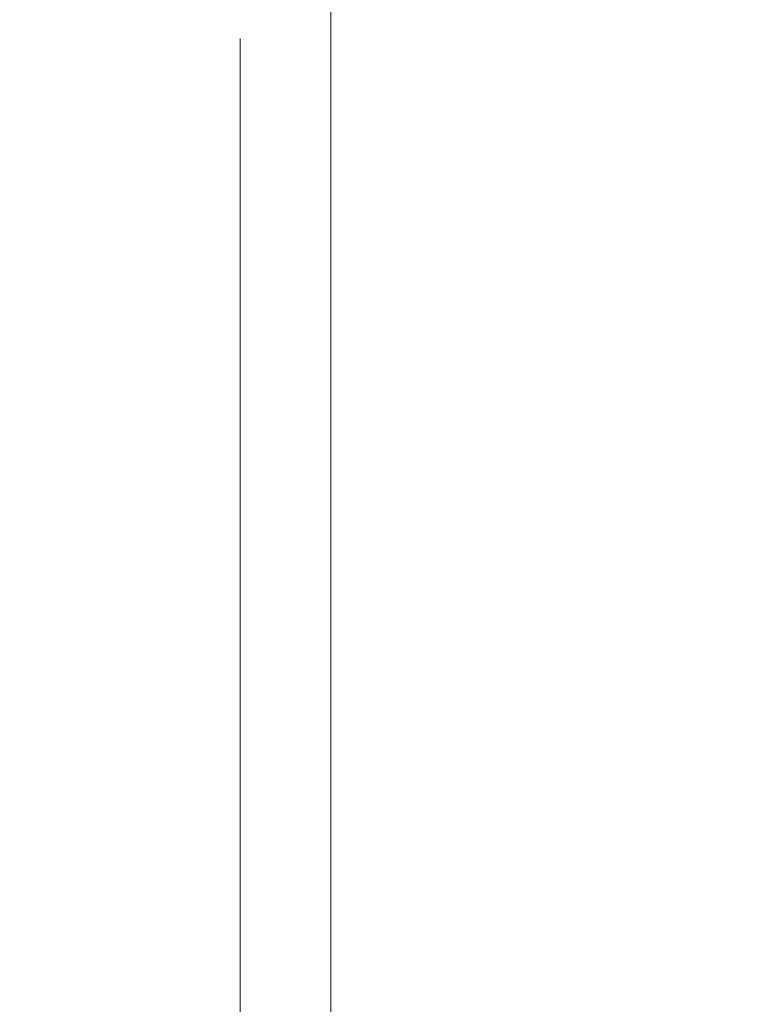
# Model space of a CAD drawing. Header units: centimetres. Extents: x -1631 to 21770, y -8842 to 3590.
# Tile 88 of 150: x 337 to 353, y 1641 to 1664. Entities that reach past the tile are written whole.
import ezdxf

# ---------------------------------------------------------------- set-up
doc = ezdxf.new("R2010")
doc.units = ezdxf.units.CM
doc.linetypes.add('Dash', pattern=[60, 30, -30])
for name, color, linetype, lineweight in [('A-DETL', 90, 'Continuous', 9), ('A-DOOR', 31, 'Continuous', 13), ('A-DOOR-HDLN', 31, 'Dash', 9), ('A-WALL-IDEN', 211, 'Continuous', 13)]:
    doc.layers.add(name, color=color, linetype=linetype, lineweight=lineweight)

# ---------------------------------------------------------------- blocks, each defined once
blk = doc.blocks.new('Schueco_FWS_ADS-75-SimplySmart_inw_Family-02 - FWS SI insert unit 90-2368395-5_piętro III __10_50 m_ - stan projektowany')
at = {"layer": 'A-DOOR'}
blk.add_line((72.3, 58.25), (72.3, 7.6), dxfattribs=at)
at = {"layer": 'A-DOOR-HDLN'}
blk.add_arc((72.3, 7.6), 50.65, 90, 180, dxfattribs=at)

msp = doc.modelspace()

# ---------------------------------------------------------------- linework, layer by layer
at = {"layer": 'A-DETL', "linetype": 'Dash', "lineweight": 25}
msp.add_open_spline([(-555.623, 1472.575), (-478.908, 1472.575), (-476.079, 1472.575), (-439.123, 1472.575), (-439.123, 1435.619), (-439.123, 1432.79), (-439.123, 1329.11), (-439.123, 1326.281), (-439.123, 1289.326), (-402.167, 1289.326), (-399.339, 1289.326), (54.377, 1289.326), (347.204, 1289.326), (391.666, 1289.326), (418.55, 1316.21), (413.877, 1393.928), (413.877, 1663.126)], degree=3, knots=[0, 0, 0, 0, 1.274059, 2.1133, 2.95254, 4.521491, 5.717221, 7.286172, 8.125412, 8.964652, 14.361634, 22.556861, 31.207392, 35.311818, 37.065318, 41.276562, 41.276562, 41.276562, 41.276562], dxfattribs=at)
at = {"layer": 'A-WALL-IDEN'}
msp.add_line((343.644, 1670.726), (343.644, 1605.153), dxfattribs=at)

# ---------------------------------------------------------------- block references
at = {"layer": 'A-DOOR', "rotation": 180}
msp.add_blockref('Schueco_FWS_ADS-75-SimplySmart_inw_Family-02 - FWS SI insert unit 90-2368395-5_piętro III __10_50 m_ - stan projektowany', (413.877, 1670.726), dxfattribs=at)

doc.saveas('drawing.dxf')
